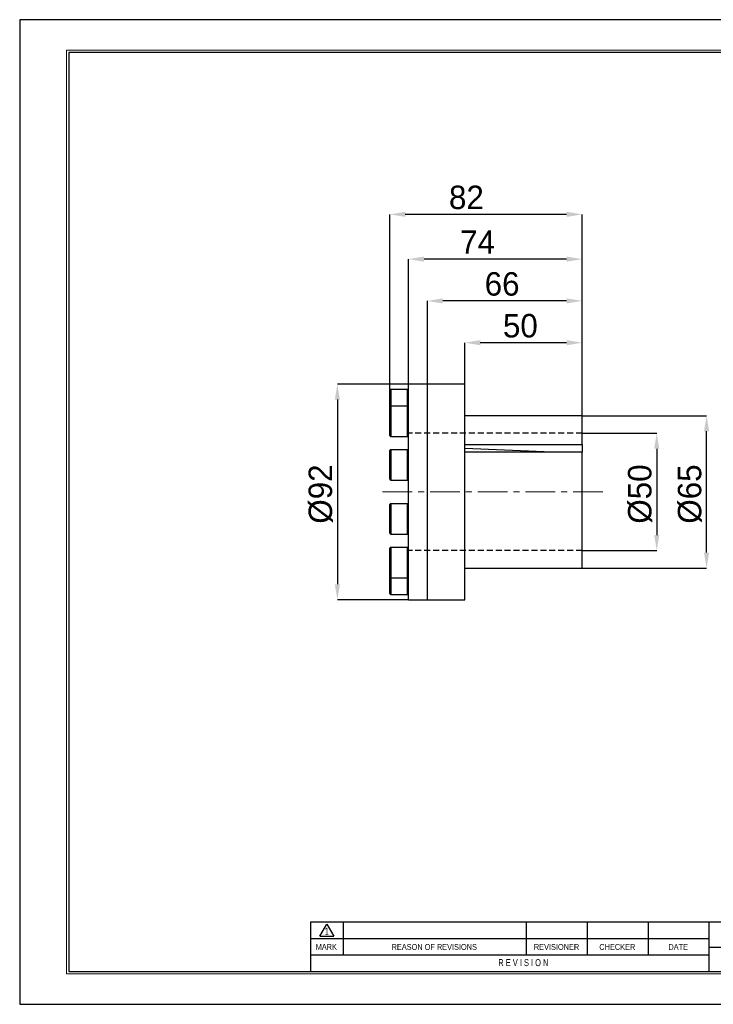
# Model space of a CAD drawing. Header units: millimetres. Extents: x 0 to 297, y 0 to 210.
# Tile 1 of 2: x 0 to 148, y 0 to 210. Entities that reach past the tile are written whole.
import ezdxf
from ezdxf.enums import TextEntityAlignment as Align

# ---------------------------------------------------------------- set-up
doc = ezdxf.new("R2010")
doc.units = ezdxf.units.MM
doc.header["$PDSIZE"] = -1
doc.linetypes.add('CENTERX2', pattern=[20.32, 12.7, -2.54, 2.54, -2.54])
doc.linetypes.add('HIDDEN', pattern=[1.905, 1.27, -0.635])
for name, color, linetype in [('가상선', 2, 'HIDDEN'), ('문자', 7, 'Continuous'), ('중심선', 1, 'CENTERX2')]:
    doc.layers.add(name, color=color, linetype=linetype)
doc.layers.add('치수선', color=5, linetype='Continuous', lineweight=15)
doc.styles.add('SLDTEXTSTYLE0', font='TXT', dxfattribs={"width": 0.75})
doc.styles.add('SLDTEXTSTYLE2', font='TXT', dxfattribs={"width": 0.75, "bigfont": 'bigfont'})
doc.styles.add('SLDTEXTSTYLE8', font='TXT', dxfattribs={"width": 0.633333})
doc.dimstyles.new('SLDDIMSTYLE0', dxfattribs={"dimtxt": 3.5, "dimasz": 3.302, "dimexe": 0, "dimexo": 0.0625, "dimgap": 0.875, "dimtad": 1, "dimlfac": 2, "dimrnd": 1e-09, "dimzin": 12, "dimdsep": 46, "dimtxsty": 'SLDTEXTSTYLE0', "dimsah": 1, "dimcen": 0.09, "dimadec": 0, "dimazin": 3, "dimtfac": 1, "dimtmove": 0, "dimatfit": 0, "dimfxl": 1, "dimfrac": 2, "dimtolj": 1, "dimtzin": 12, "dimarcsym": 0})
doc.dimstyles.new('SLDDIMSTYLE1', dxfattribs={"dimtxt": 3.5, "dimasz": 3.302, "dimexe": 0, "dimexo": 0.0625, "dimgap": 0.875, "dimtad": 1, "dimlfac": 2, "dimrnd": 1e-09, "dimzin": 12, "dimdsep": 46, "dimtxsty": 'SLDTEXTSTYLE0', "dimsah": 1, "dimcen": 0.09, "dimadec": 0, "dimazin": 3, "dimtfac": 1, "dimtofl": 0, "dimtmove": 0, "dimatfit": 3, "dimfxl": 1, "dimfrac": 2, "dimtolj": 1, "dimtzin": 12, "dimarcsym": 0})

# ---------------------------------------------------------------- blocks, each defined once
blk = doc.blocks.new('AAAA')
at = {"color": 250, "true_color": 0x191924}
for p, q in [((-298.87, 124.28), (-595.87, 124.28)), ((-595.87, 124.28), (-595.87, -85.72)), ((-595.87, -85.72), (-298.87, -85.72))]:
    blk.add_line(p, q, dxfattribs=at)
at = {"lineweight": 0}
for p, q in [((-305.37, 117.78), (-585.87, 117.78)), ((-585.87, 117.78), (-585.87, -79.22)), ((-585.87, -79.22), (-305.37, -79.22))]:
    blk.add_line(p, q, dxfattribs=at)
for p, q in [((-305.87, 117.28), (-585.37, 117.28)), ((-585.37, 117.28), (-585.37, -78.72)), ((-435.87, -68.22), (-533.87, -68.22)), ((-533.87, -68.22), (-533.87, -78.72)), ((-531.87, -71.21), (-530.37, -68.61)), ((-530.37, -68.61), (-528.87, -71.21)), ((-526.87, -68.22), (-526.87, -75.22)), ((-487.87, -68.22), (-487.87, -75.22)), ((-474.87, -68.22), (-474.87, -75.22)), ((-461.87, -68.22), (-461.87, -75.22)), ((-448.87, -68.22), (-448.87, -78.72)), ((-531.87, -71.21), (-528.87, -71.21)), ((-448.87, -71.72), (-533.87, -71.72)), ((-448.87, -75.22), (-533.87, -75.22)), ((-448.87, -73.52), (-435.87, -73.52)), ((-585.37, -78.72), (-305.87, -78.72))]:
    blk.add_line(p, q)
at = {"color": 250, "true_color": 0x191924, "width": 0.75}
for tag, height, style, p in [('TITLE', 2.5, 'SLDTEXTSTYLE2', (-358.7, -62.04)), ('도번', 2.5, 'SLDTEXTSTYLE2', (-344.69, -70.81)), ('필렛', 1.15, 'SLDTEXTSTYLE0', (-416.62, -75.73)), ('SCALE', 1.2, 'SLDTEXTSTYLE0', (-342.09, -76.51)), ('DATE', 1.2, 'SLDTEXTSTYLE0', (-318.85, -76.56)), ('모따기', 1.15, 'SLDTEXTSTYLE0', (-416.62, -78.33))]:
    blk.add_attdef(tag, text='', height=height, dxfattribs=dict(at, style=style)).set_placement(p, align=Align.BOTTOM_LEFT)
at = {"layer": '문자', "attachment_point": 2}
for s, insert, char_height, style in [('1', (-530.38, -69.37), 1.5, 'SLDTEXTSTYLE0'), ('MARK', (-530.48, -72.85), 1.25, 'SLDTEXTSTYLE0'), ('REASON OF REVISIONS', (-507.46, -72.85), 1.25, 'SLDTEXTSTYLE0'), ('REVISIONER', (-481.38, -72.85), 1.25, 'SLDTEXTSTYLE0'), ('CHECKER', (-468.42, -72.85), 1.25, 'SLDTEXTSTYLE0'), ('DATE', (-455.43, -72.85), 1.25, 'SLDTEXTSTYLE0'), ('R E V I S I O N', (-488.46, -76.07), 1.5, 'SLDTEXTSTYLE8')]:
    blk.add_mtext(s, dxfattribs=dict(at, insert=insert, char_height=char_height, style=style))
blk = doc.blocks.new('_D')
at = {"layer": 'Defpoints', "color": 0}
for p in [(119.97, 121.84), (119.97, 96.84), (135.89, 96.84)]:
    blk.add_point(p, dxfattribs=at)
at = {"layer": '치수선', "color": 0, "lineweight": -2}
for p, q in [((120.03, 121.84), (135.89, 121.84)), ((135.89, 118.54), (135.89, 100.14)), ((120.03, 96.84), (135.89, 96.84))]:
    blk.add_line(p, q, dxfattribs=at)
at = {"layer": '치수선', "color": 0}
for points in [[(135.34, 118.54), (136.44, 118.54), (135.89, 121.84)], [(135.34, 100.14), (136.44, 100.14), (135.89, 96.84)]]:
    blk.add_solid(points, dxfattribs=at)
at = {"layer": '치수선', "color": 3, "insert": (129.76, 108.89), "char_height": 5, "attachment_point": 2, "rotation": 90}
blk.add_mtext('\\A1;%%c50', dxfattribs=at)
blk = doc.blocks.new('_D_1')
at = {"layer": 'Defpoints', "color": 0}
for p in [(119.97, 125.59), (146.52, 125.59), (119.97, 93.09)]:
    blk.add_point(p, dxfattribs=at)
at = {"layer": '치수선', "color": 0, "lineweight": -2}
for p, q in [((120.03, 125.59), (146.52, 125.59)), ((146.52, 96.39), (146.52, 122.29)), ((120.03, 93.09), (146.52, 93.09))]:
    blk.add_line(p, q, dxfattribs=at)
at = {"layer": '치수선', "color": 0}
for points in [[(145.97, 122.29), (147.07, 122.29), (146.52, 125.59)], [(145.97, 96.39), (147.07, 96.39), (146.52, 93.09)]]:
    blk.add_solid(points, dxfattribs=at)
at = {"layer": '치수선', "color": 3, "insert": (140.39, 108.89), "char_height": 5, "attachment_point": 2, "rotation": 90}
blk.add_mtext('\\A1;%%c65', dxfattribs=at)
blk = doc.blocks.new('_D_2')
at = {"layer": 'Defpoints', "color": 0}
for p in [(82.97, 132.34), (67.78, 86.34), (82.97, 86.34)]:
    blk.add_point(p, dxfattribs=at)
at = {"layer": '치수선', "color": 0, "lineweight": -2}
for p, q in [((82.91, 132.34), (67.78, 132.34)), ((67.78, 129.04), (67.78, 89.64)), ((82.91, 86.34), (67.78, 86.34))]:
    blk.add_line(p, q, dxfattribs=at)
at = {"layer": '치수선', "color": 0}
for points in [[(67.23, 129.04), (68.33, 129.04), (67.78, 132.34)], [(67.23, 89.64), (68.33, 89.64), (67.78, 86.34)]]:
    blk.add_solid(points, dxfattribs=at)
at = {"layer": '치수선', "color": 3, "insert": (61.65, 108.89), "char_height": 5, "attachment_point": 2, "rotation": 90}
blk.add_mtext('\\A1;%%c92', dxfattribs=at)
blk = doc.blocks.new('_D_3')
at = {"layer": 'Defpoints', "color": 0}
for p in [(94.97, 141.17), (94.97, 126.11), (119.97, 125.59)]:
    blk.add_point(p, dxfattribs=at)
at = {"layer": '치수선', "color": 0, "lineweight": -2}
for p, q in [((94.97, 126.17), (94.97, 141.17)), ((116.67, 141.17), (98.27, 141.17)), ((119.97, 125.65), (119.97, 141.17))]:
    blk.add_line(p, q, dxfattribs=at)
at = {"layer": '치수선', "color": 0}
for points in [[(98.27, 141.72), (98.27, 140.62), (94.97, 141.17)], [(116.67, 141.72), (116.67, 140.62), (119.97, 141.17)]]:
    blk.add_solid(points, dxfattribs=at)
at = {"layer": '치수선', "color": 3, "insert": (106.81, 147.29), "char_height": 5, "attachment_point": 2}
blk.add_mtext('\\A1;50', dxfattribs=at)
blk = doc.blocks.new('_D_4')
at = {"layer": 'Defpoints', "color": 0}
for p in [(86.97, 150.08), (86.97, 132.34), (119.97, 125.59)]:
    blk.add_point(p, dxfattribs=at)
at = {"layer": '치수선', "color": 0, "lineweight": -2}
for p, q in [((86.97, 132.4), (86.97, 150.08)), ((116.67, 150.08), (90.27, 150.08)), ((119.97, 125.65), (119.97, 150.08))]:
    blk.add_line(p, q, dxfattribs=at)
at = {"layer": '치수선', "color": 0}
for points in [[(90.27, 150.63), (90.27, 149.53), (86.97, 150.08)], [(116.67, 150.63), (116.67, 149.53), (119.97, 150.08)]]:
    blk.add_solid(points, dxfattribs=at)
at = {"layer": '치수선', "color": 3, "insert": (102.92, 156.21), "char_height": 5, "attachment_point": 2}
blk.add_mtext('\\A1;66', dxfattribs=at)
blk = doc.blocks.new('_D_5')
at = {"layer": 'Defpoints', "color": 0}
for p in [(82.97, 158.99), (82.97, 132.34), (119.97, 125.59)]:
    blk.add_point(p, dxfattribs=at)
at = {"layer": '치수선', "color": 0, "lineweight": -2}
for p, q in [((82.97, 132.4), (82.97, 158.99)), ((116.67, 158.99), (86.27, 158.99)), ((119.97, 125.65), (119.97, 158.99))]:
    blk.add_line(p, q, dxfattribs=at)
at = {"layer": '치수선', "color": 0}
for points in [[(86.27, 159.54), (86.27, 158.44), (82.97, 158.99)], [(116.67, 159.54), (116.67, 158.44), (119.97, 158.99)]]:
    blk.add_solid(points, dxfattribs=at)
at = {"layer": '치수선', "color": 3, "insert": (97.69, 165.13), "char_height": 5, "attachment_point": 2}
blk.add_mtext('\\A1;74', dxfattribs=at)
blk = doc.blocks.new('_D_6')
at = {"layer": 'Defpoints', "color": 0}
for p in [(78.97, 168.54), (78.97, 131.02), (119.97, 125.59)]:
    blk.add_point(p, dxfattribs=at)
at = {"layer": '치수선', "color": 0, "lineweight": -2}
for p, q in [((78.97, 131.08), (78.97, 168.54)), ((116.67, 168.54), (82.27, 168.54)), ((119.97, 125.65), (119.97, 168.54))]:
    blk.add_line(p, q, dxfattribs=at)
at = {"layer": '치수선', "color": 0}
for points in [[(82.27, 169.1), (82.27, 167.99), (78.97, 168.54)], [(116.67, 169.1), (116.67, 167.99), (119.97, 168.54)]]:
    blk.add_solid(points, dxfattribs=at)
at = {"layer": '치수선', "color": 3, "insert": (95.3, 174.67), "char_height": 5, "attachment_point": 2}
blk.add_mtext('\\A1;82', dxfattribs=at)

msp = doc.modelspace()

# ---------------------------------------------------------------- linework, layer by layer
for p, q in [((86.9684, 132.3403), (82.9684, 132.3403)), ((82.9684, 86.3403), (82.9684, 132.3403)), ((94.9684, 132.3403), (86.9684, 132.3403)), ((86.9684, 109.3403), (86.9684, 132.3403)), ((86.9684, 86.3403), (86.9684, 132.3403)), ((94.9684, 109.3403), (94.9684, 132.3403)), ((78.9684, 130.866), (78.9684, 131.0153)), ((78.9684, 127.4582), (78.9684, 130.866)), ((82.7684, 131.2153), (79.1684, 131.2153)), ((79.1684, 131.2153), (79.1684, 131.0562)), ((79.1684, 131.0562), (79.1684, 127.6582)), ((82.7684, 131.0562), (82.7684, 131.2153)), ((82.7684, 127.6582), (82.7684, 131.0562)), ((78.9684, 126.201), (78.9684, 127.4582)), ((78.9684, 121.3582), (78.9684, 126.201)), ((82.7684, 127.6582), (79.1684, 127.6582)), ((79.1684, 127.6582), (79.1684, 126.3185)), ((79.1684, 126.3185), (79.1684, 121.1582)), ((82.7684, 126.3185), (82.7684, 127.6582)), ((82.7684, 121.1582), (82.7684, 126.3185)), ((119.9684, 125.5903), (94.9684, 125.5903)), ((119.9684, 119.4624), (119.9684, 125.5903)), ((79.1684, 121.1582), (82.7684, 121.1582)), ((78.9684, 115.0957), (78.9684, 118.1457)), ((82.7684, 118.3457), (79.1684, 118.3457)), ((79.1684, 118.3457), (79.1684, 115.0957)), ((82.7684, 115.0957), (82.7684, 118.3457)), ((94.9684, 119.4624), (119.9684, 119.4624)), ((113.5608, 117.8241), (94.9684, 118.5718)), ((119.9684, 117.8241), (94.9684, 117.8241)), ((119.9684, 119.4624), (119.9684, 117.8241)), ((119.9684, 93.0903), (119.9684, 117.8241)), ((78.9684, 112.0457), (78.9684, 115.0957)), ((79.1684, 115.0957), (79.1684, 111.8457)), ((82.7684, 111.8457), (82.7684, 115.0957)), ((79.1684, 111.8457), (82.7684, 111.8457)), ((86.9684, 86.3403), (86.9684, 109.3403)), ((94.9684, 86.3403), (94.9684, 109.3403)), ((78.9684, 101.7921), (78.9684, 106.6349)), ((82.7684, 106.8349), (79.1684, 106.8349)), ((79.1684, 106.8349), (79.1684, 101.6746)), ((82.7684, 101.6746), (82.7684, 106.8349)), ((78.9684, 100.5349), (78.9684, 101.7921)), ((79.1684, 101.6746), (79.1684, 100.3349)), ((82.7684, 100.3349), (82.7684, 101.6746)), ((79.1684, 100.3349), (82.7684, 100.3349)), ((78.9684, 91.3716), (78.9684, 97.3224)), ((82.7684, 97.5224), (79.1684, 97.5224)), ((79.1684, 97.5224), (79.1684, 91.1814)), ((82.7684, 91.1814), (82.7684, 97.5224)), ((94.9684, 93.0903), (119.9684, 93.0903)), ((78.9684, 91.2224), (78.9684, 91.3716)), ((78.9684, 87.6653), (78.9684, 91.2224)), ((79.1684, 91.1814), (79.1684, 91.0224)), ((79.1684, 91.0224), (82.7684, 91.0224)), ((79.1684, 91.0224), (79.1684, 87.4653)), ((82.7684, 91.0224), (82.7684, 91.1814)), ((82.7684, 87.4653), (82.7684, 91.0224)), ((79.1684, 87.4653), (82.7684, 87.4653)), ((82.9684, 86.3403), (86.9684, 86.3403)), ((86.9684, 86.3403), (94.9684, 86.3403))]:
    msp.add_line(p, q)
for centre, start, end in [((79.1684, 131.0153), 90, 180), ((82.7684, 131.0153), 0, 90), ((79.1684, 127.4582), 90, 180), ((82.7684, 127.4582), 0, 90), ((79.1684, 121.3582), 180, 270), ((82.7684, 121.3582), 270, 0), ((79.1684, 118.1457), 90, 180), ((82.7684, 118.1457), 0, 90), ((79.1684, 112.0457), 180, 270), ((82.7684, 112.0457), 270, 0), ((79.1684, 106.6349), 90, 180), ((82.7684, 106.6349), 0, 90), ((79.1684, 100.5349), 180, 270), ((82.7684, 100.5349), 270, 0), ((79.1684, 97.3224), 90, 180), ((82.7684, 97.3224), 0, 90), ((79.1684, 91.2224), 180, 270), ((82.7684, 91.2224), 270, 0), ((79.1684, 87.6653), 180, 270), ((82.7684, 87.6653), 270, 0)]:
    msp.add_arc(centre, 0.2, start, end)
at = {"layer": '가상선'}
for p, q in [((119.9684, 121.8403), (82.9684, 121.8403)), ((119.9684, 96.8403), (82.9684, 96.8403))]:
    msp.add_line(p, q, dxfattribs=at)
at = {"layer": '중심선', "linetype": 'CENTERX2', "lineweight": 0, "ltscale": 0.5}
msp.add_line((77.4046, 109.3403), (124.6346, 109.3403), dxfattribs=at)

# ---------------------------------------------------------------- block references
at = {"color": 7, "linetype": 'Continuous'}
msp.add_blockref('AAAA', (595.9023, 85.7758), dxfattribs=at)

# ---------------------------------------------------------------- dimensions: what is measured, and where the dimension line sits
at = {"layer": '치수선', "color": 5, "true_color": 0x0000ff}
for base, p2, picture, middle in [((78.9684, 168.5448), (78.9684, 131.0153), '_D_6', (95.3024, 168.5448)), ((82.9684, 158.9928), (82.9684, 132.3403), '_D_5', (97.6926, 158.9928)), ((86.9684, 150.0794), (86.9684, 132.3403), '_D_4', (102.9177, 150.0794)), ((94.9684, 141.1659), (94.9684, 126.1082), '_D_3', (106.8109, 141.1659))]:
    dim = msp.add_linear_dim(base=base, p1=(119.9684, 125.5903), p2=p2, dimstyle='SLDDIMSTYLE1', override={"dimtxt": 5, "dimgap": 1, "dimtxsty": 'Standard', "dimclrt": 3}, dxfattribs=at)
    dim.commit()
    dim.dimension.update_dxf_attribs({"geometry": picture, "text_midpoint": middle, "dimtype": 160})
for base, p1, p2, dimstyle, picture, middle in [((67.7761, 86.3403), (82.9684, 132.3403), (82.9684, 86.3403), 'SLDDIMSTYLE1', '_D_2', (67.7761, 108.893)), ((146.5215, 125.5903), (119.9684, 93.0903), (119.9684, 125.5903), 'SLDDIMSTYLE1', '_D_1', (146.5215, 108.893)), ((135.8869, 96.8403), (119.9684, 121.8403), (119.9684, 96.8403), 'SLDDIMSTYLE0', '_D', (135.8869, 108.893))]:
    dim = msp.add_linear_dim(base=base, p1=p1, p2=p2, angle=90, text='%%c<>', dimstyle=dimstyle, override={"dimtxt": 5, "dimgap": 1, "dimtxsty": 'Standard', "dimclrt": 3}, dxfattribs=at)
    dim.commit()
    dim.dimension.update_dxf_attribs({"geometry": picture, "text_midpoint": middle, "dimtype": 160})

doc.saveas('drawing.dxf')
